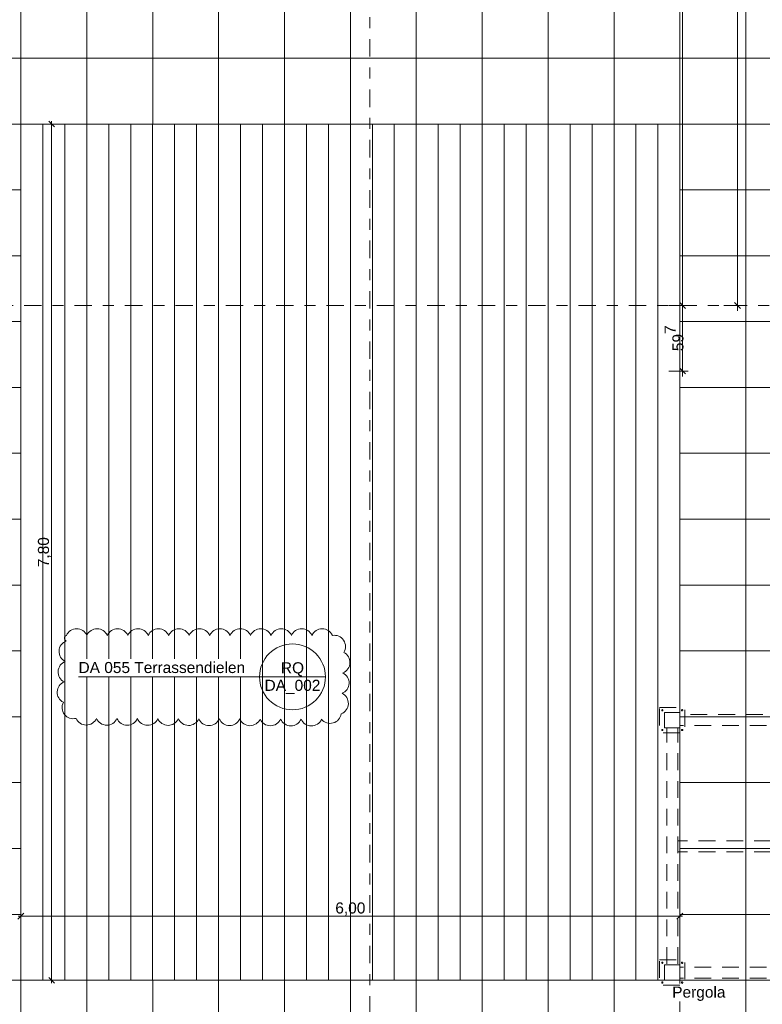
# Model space of a CAD drawing. Header units: metres. Extents: x -180 to 4, y -47 to 4.
# Tile 186 of 256: x -69.61 to -62.85, y -37.56 to -28.59. Entities that reach past the tile are written whole.
import ezdxf

# ---------------------------------------------------------------- set-up
doc = ezdxf.new("R2010")
doc.units = ezdxf.units.M
doc.header["$LTSCALE"] = 0.05
doc.header["$PDMODE"] = 1
doc.header["$PDSIZE"] = -2
doc.linetypes.add('ISO-02 Strichlinie', pattern=[3.81, 3.048, -0.762])
doc.linetypes.add('Linienart-53', pattern=[5.291531, 3.175, -1.058062, 0.352704, -0.705764])
doc.layers.get('0').update_dxf_attribs({"lineweight": 25})
for name, color, linetype, lineweight, true_color in [('30 -35 Decken- 11 Bodendurchbruch', 7, 'Continuous', 15, 0x599559), ('30 -36 Dächer- 3 Dachbeläge', 7, 'Continuous', 15, 0x9999ff), ('30 -36 Dächer- 4 Dachbekleidungen', 7, 'Continuous', 9, 0xccccff), ('70 -72 Beschriftung- 1 Beschriftung allgemein', 7, 'Continuous', 9, 0xff6633), ('70 -72 Beschriftung- 7 Detailverweise', 7, 'Continuous', 9, 0x00dd00), ('70 -76 Bemaßung- 2 Allgemein', 7, 'Continuous', 5, 0x6666cc), ('70 -77 Revision- 2 Wolken', 7, 'Continuous', 18, 0x944cff)]:
    doc.layers.add(name, color=color, linetype=linetype, lineweight=lineweight, true_color=true_color)
for name, color, linetype, lineweight in [('60- 61 allgemeine Ausstattung- 4 Terrassen', 7, 'Continuous', 9), ('70 -71 Achsen- 1 Gebäudeachsen', 7, 'Linienart-53', 18), ('70 -72 Beschriftung- 5 Höhenkoten', 7, 'Continuous', 15), ('Keine', 7, 'Continuous', 9)]:
    doc.layers.add(name, color=color, linetype=linetype, lineweight=lineweight)
doc.styles.add('Arial', font='arial.ttf')
doc.dimstyles.new('k+k 1_50', dxfattribs={"dimtxt": 0.075516, "dimasz": 0.05302, "dimexe": 0.05, "dimexo": 0.15, "dimgap": 0.01, "dimtad": 1, "dimdec": 3, "dimtxsty": 'Arial', "dimblk": 'VW_SLASH', "dimblk1": 'VW_SLASH', "dimblk2": 'VW_SLASH', "dimcen": 0, "dimdle": 0.05, "dimadec": 3, "dimazin": 0, "dimtfac": 0.75, "dimtdec": 3, "dimtix": 1, "dimtmove": 0, "dimatfit": 0, "dimldrblk": 'VW_SLASH-1', "dimfxl": 0.125, "dimfxlon": 1, "dimfrac": 2, "dimtolj": 1, "dimarcsym": 0})
doc.dimstyles.new('k+k_klein', dxfattribs={"dimtxt": 0.075516, "dimasz": 0.05302, "dimexe": 0.05, "dimexo": 0.15, "dimgap": 0.005, "dimtad": 1, "dimdec": 3, "dimtxsty": 'Arial', "dimblk": 'VW_SLASH-2', "dimblk1": 'VW_SLASH-2', "dimblk2": 'VW_SLASH-2', "dimcen": 0, "dimdle": 0.025, "dimadec": 3, "dimazin": 0, "dimtfac": 0.75, "dimtdec": 3, "dimtix": 1, "dimtmove": 0, "dimatfit": 0, "dimldrblk": 'VW_FILLEDARROW', "dimfxl": 0.1, "dimfxlon": 1, "dimfrac": 2, "dimtolj": 1, "dimarcsym": 0})

# ---------------------------------------------------------------- blocks, each defined once
blk = doc.blocks.new('Gruppe-365')
at = {"color": 255, "lineweight": 9}
blk.add_wipeout([(-29.2882, -0.277), (-29.2882, -0.732), (-33.136, -0.732), (-33.136, -11.472), (-29.2882, -11.472), (-29.2882, -25.8641), (-49.636, -25.8641), (-49.636, -30.912), (-29.2882, -30.912), (-29.2882, -31.367), (-50.091, -31.367), (-50.091, -20.117), (-74.501, -20.117), (-74.501, -31.367), (-74.6216, -31.367), (-74.6216, -13.7471), (-51.971, -13.7471), (-51.971, -10.572), (-50.206, -10.572), (-50.206, -8.842), (-51.131, -8.842), (-51.131, -6.592), (-50.206, -6.592), (-50.206, -0.732), (-74.6216, -0.732), (-74.6216, -0.277), (-49.751, -0.277), (-49.751, -11.527), (-33.591, -11.527), (-33.591, -0.277)], dxfattribs=at).dxf.layer = '30 -36 Dächer- 3 Dachbeläge'
blk = doc.blocks.new('Gruppe-769')
at = {"layer": '60- 61 allgemeine Ausstattung- 4 Terrassen', "color": 7, "linetype": 'ISO-02 Strichlinie'}
for p, q in [((-51.7385, -34.924), (-63.7185, -34.924)), ((-63.7185, -35.024), (-63.7185, -37.224)), ((-63.7185, -35.024), (-51.7385, -35.024)), ((-63.6185, -35.024), (-63.6185, -37.224)), ((-62.5185, -36.074), (-63.6185, -36.074)), ((-62.5185, -36.174), (-63.6185, -36.174)), ((-63.7185, -37.224), (-51.7385, -37.224)), ((-63.7185, -37.324), (-51.7385, -37.324))]:
    blk.add_line(p, q, dxfattribs=at)
at = {"color": 255, "linetype": 'Continuous', "lineweight": 9}
for points in [[(-63.7385, -34.904), (-63.5985, -34.904), (-63.5985, -35.044), (-63.7385, -35.044)], [(-63.7385, -37.204), (-63.5985, -37.204), (-63.5985, -37.344), (-63.7385, -37.344)]]:
    blk.add_wipeout(points, dxfattribs=at).dxf.layer = '60- 61 allgemeine Ausstattung- 4 Terrassen'
at = {"layer": '60- 61 allgemeine Ausstattung- 4 Terrassen', "color": 7, "linetype": 'Continuous', "lineweight": 9, "flags": 128}
for points in [[(-63.7385, -34.904), (-63.5985, -34.904), (-63.5985, -35.044), (-63.7385, -35.044)], [(-63.7385, -37.204), (-63.5985, -37.204), (-63.5985, -37.344), (-63.7385, -37.344)]]:
    blk.add_lwpolyline(points, close=True, dxfattribs=at)
blk = doc.blocks.new('Gruppe-1255')
at = {"layer": 'Keine', "color": 7, "linetype": 'ISO-02 Strichlinie', "lineweight": 9, "transparency": 33554687, "flags": 128}
for points in [[(-63.7835, -34.859), (-63.5535, -34.859), (-63.5535, -35.089), (-63.7835, -35.089)], [(-63.7525, -34.884), (-63.7525, -34.8846), (-63.7526, -34.8852), (-63.7528, -34.8858), (-63.753, -34.8863), (-63.7532, -34.8869), (-63.7535, -34.8874), (-63.7539, -34.8878), (-63.7543, -34.8883), (-63.7547, -34.8887), (-63.7552, -34.889), (-63.7557, -34.8893), (-63.7562, -34.8896), (-63.7568, -34.8898), (-63.7573, -34.8899), (-63.7579, -34.89), (-63.7585, -34.89), (-63.7591, -34.89), (-63.7597, -34.8899), (-63.7602, -34.8898), (-63.7608, -34.8896), (-63.7613, -34.8893), (-63.7618, -34.889), (-63.7623, -34.8887), (-63.7627, -34.8883), (-63.7631, -34.8878), (-63.7635, -34.8874), (-63.7638, -34.8869), (-63.764, -34.8863), (-63.7642, -34.8858), (-63.7644, -34.8852), (-63.7645, -34.8846), (-63.7645, -34.884), (-63.7645, -34.8835), (-63.7644, -34.8829), (-63.7642, -34.8823), (-63.764, -34.8817), (-63.7638, -34.8812), (-63.7635, -34.8807), (-63.7631, -34.8802), (-63.7627, -34.8798), (-63.7623, -34.8794), (-63.7618, -34.8791), (-63.7613, -34.8788), (-63.7608, -34.8785), (-63.7602, -34.8783), (-63.7597, -34.8782), (-63.7591, -34.8781), (-63.7585, -34.878), (-63.7579, -34.8781), (-63.7573, -34.8782), (-63.7568, -34.8783), (-63.7562, -34.8785), (-63.7557, -34.8788), (-63.7552, -34.8791), (-63.7547, -34.8794), (-63.7543, -34.8798), (-63.7539, -34.8802), (-63.7535, -34.8807), (-63.7532, -34.8812), (-63.753, -34.8817), (-63.7528, -34.8823), (-63.7526, -34.8829), (-63.7525, -34.8835)], [(-63.5725, -34.884), (-63.5725, -34.8846), (-63.5726, -34.8852), (-63.5728, -34.8858), (-63.573, -34.8863), (-63.5732, -34.8869), (-63.5735, -34.8874), (-63.5739, -34.8878), (-63.5743, -34.8883), (-63.5747, -34.8887), (-63.5752, -34.889), (-63.5757, -34.8893), (-63.5762, -34.8896), (-63.5768, -34.8898), (-63.5773, -34.8899), (-63.5779, -34.89), (-63.5785, -34.89), (-63.5791, -34.89), (-63.5797, -34.8899), (-63.5802, -34.8898), (-63.5808, -34.8896), (-63.5813, -34.8893), (-63.5818, -34.889), (-63.5823, -34.8887), (-63.5827, -34.8883), (-63.5831, -34.8878), (-63.5835, -34.8874), (-63.5838, -34.8869), (-63.584, -34.8863), (-63.5842, -34.8858), (-63.5844, -34.8852), (-63.5845, -34.8846), (-63.5845, -34.884), (-63.5845, -34.8835), (-63.5844, -34.8829), (-63.5842, -34.8823), (-63.584, -34.8817), (-63.5838, -34.8812), (-63.5835, -34.8807), (-63.5831, -34.8802), (-63.5827, -34.8798), (-63.5823, -34.8794), (-63.5818, -34.8791), (-63.5813, -34.8788), (-63.5808, -34.8785), (-63.5802, -34.8783), (-63.5797, -34.8782), (-63.5791, -34.8781), (-63.5785, -34.878), (-63.5779, -34.8781), (-63.5773, -34.8782), (-63.5768, -34.8783), (-63.5762, -34.8785), (-63.5757, -34.8788), (-63.5752, -34.8791), (-63.5747, -34.8794), (-63.5743, -34.8798), (-63.5739, -34.8802), (-63.5735, -34.8807), (-63.5732, -34.8812), (-63.573, -34.8817), (-63.5728, -34.8823), (-63.5726, -34.8829), (-63.5725, -34.8835)], [(-63.7525, -35.064), (-63.7525, -35.0646), (-63.7526, -35.0652), (-63.7528, -35.0658), (-63.753, -35.0663), (-63.7532, -35.0669), (-63.7535, -35.0674), (-63.7539, -35.0678), (-63.7543, -35.0683), (-63.7547, -35.0687), (-63.7552, -35.069), (-63.7557, -35.0693), (-63.7562, -35.0696), (-63.7568, -35.0698), (-63.7573, -35.0699), (-63.7579, -35.07), (-63.7585, -35.07), (-63.7591, -35.07), (-63.7597, -35.0699), (-63.7602, -35.0698), (-63.7608, -35.0696), (-63.7613, -35.0693), (-63.7618, -35.069), (-63.7623, -35.0687), (-63.7627, -35.0683), (-63.7631, -35.0678), (-63.7635, -35.0674), (-63.7638, -35.0669), (-63.764, -35.0663), (-63.7642, -35.0658), (-63.7644, -35.0652), (-63.7645, -35.0646), (-63.7645, -35.064), (-63.7645, -35.0635), (-63.7644, -35.0629), (-63.7642, -35.0623), (-63.764, -35.0617), (-63.7638, -35.0612), (-63.7635, -35.0607), (-63.7631, -35.0602), (-63.7627, -35.0598), (-63.7623, -35.0594), (-63.7618, -35.0591), (-63.7613, -35.0588), (-63.7608, -35.0585), (-63.7602, -35.0583), (-63.7597, -35.0582), (-63.7591, -35.0581), (-63.7585, -35.058), (-63.7579, -35.0581), (-63.7573, -35.0582), (-63.7568, -35.0583), (-63.7562, -35.0585), (-63.7557, -35.0588), (-63.7552, -35.0591), (-63.7547, -35.0594), (-63.7543, -35.0598), (-63.7539, -35.0602), (-63.7535, -35.0607), (-63.7532, -35.0612), (-63.753, -35.0617), (-63.7528, -35.0623), (-63.7526, -35.0629), (-63.7525, -35.0635)], [(-63.5725, -35.064), (-63.5725, -35.0646), (-63.5726, -35.0652), (-63.5728, -35.0658), (-63.573, -35.0663), (-63.5732, -35.0669), (-63.5735, -35.0674), (-63.5739, -35.0678), (-63.5743, -35.0683), (-63.5747, -35.0687), (-63.5752, -35.069), (-63.5757, -35.0693), (-63.5762, -35.0696), (-63.5768, -35.0698), (-63.5773, -35.0699), (-63.5779, -35.07), (-63.5785, -35.07), (-63.5791, -35.07), (-63.5797, -35.0699), (-63.5802, -35.0698), (-63.5808, -35.0696), (-63.5813, -35.0693), (-63.5818, -35.069), (-63.5823, -35.0687), (-63.5827, -35.0683), (-63.5831, -35.0678), (-63.5835, -35.0674), (-63.5838, -35.0669), (-63.584, -35.0663), (-63.5842, -35.0658), (-63.5844, -35.0652), (-63.5845, -35.0646), (-63.5845, -35.064), (-63.5845, -35.0635), (-63.5844, -35.0629), (-63.5842, -35.0623), (-63.584, -35.0617), (-63.5838, -35.0612), (-63.5835, -35.0607), (-63.5831, -35.0602), (-63.5827, -35.0598), (-63.5823, -35.0594), (-63.5818, -35.0591), (-63.5813, -35.0588), (-63.5808, -35.0585), (-63.5802, -35.0583), (-63.5797, -35.0582), (-63.5791, -35.0581), (-63.5785, -35.058), (-63.5779, -35.0581), (-63.5773, -35.0582), (-63.5768, -35.0583), (-63.5762, -35.0585), (-63.5757, -35.0588), (-63.5752, -35.0591), (-63.5747, -35.0594), (-63.5743, -35.0598), (-63.5739, -35.0602), (-63.5735, -35.0607), (-63.5732, -35.0612), (-63.573, -35.0617), (-63.5728, -35.0623), (-63.5726, -35.0629), (-63.5725, -35.0635)]]:
    blk.add_lwpolyline(points, close=True, dxfattribs=at)
blk = doc.blocks.new('Gruppe-1256')
at = {"layer": 'Keine', "color": 7, "linetype": 'ISO-02 Strichlinie', "lineweight": 9, "transparency": 33554687, "flags": 128}
for points in [[(-63.7835, -37.159), (-63.5535, -37.159), (-63.5535, -37.389), (-63.7835, -37.389)], [(-63.7525, -37.184), (-63.7525, -37.1846), (-63.7526, -37.1852), (-63.7528, -37.1858), (-63.753, -37.1863), (-63.7532, -37.1869), (-63.7535, -37.1874), (-63.7539, -37.1878), (-63.7543, -37.1883), (-63.7547, -37.1887), (-63.7552, -37.189), (-63.7557, -37.1893), (-63.7562, -37.1896), (-63.7568, -37.1898), (-63.7573, -37.1899), (-63.7579, -37.19), (-63.7585, -37.19), (-63.7591, -37.19), (-63.7597, -37.1899), (-63.7602, -37.1898), (-63.7608, -37.1896), (-63.7613, -37.1893), (-63.7618, -37.189), (-63.7623, -37.1887), (-63.7627, -37.1883), (-63.7631, -37.1878), (-63.7635, -37.1874), (-63.7638, -37.1869), (-63.764, -37.1863), (-63.7642, -37.1858), (-63.7644, -37.1852), (-63.7645, -37.1846), (-63.7645, -37.184), (-63.7645, -37.1835), (-63.7644, -37.1829), (-63.7642, -37.1823), (-63.764, -37.1817), (-63.7638, -37.1812), (-63.7635, -37.1807), (-63.7631, -37.1802), (-63.7627, -37.1798), (-63.7623, -37.1794), (-63.7618, -37.1791), (-63.7613, -37.1788), (-63.7608, -37.1785), (-63.7602, -37.1783), (-63.7597, -37.1782), (-63.7591, -37.1781), (-63.7585, -37.178), (-63.7579, -37.1781), (-63.7573, -37.1782), (-63.7568, -37.1783), (-63.7562, -37.1785), (-63.7557, -37.1788), (-63.7552, -37.1791), (-63.7547, -37.1794), (-63.7543, -37.1798), (-63.7539, -37.1802), (-63.7535, -37.1807), (-63.7532, -37.1812), (-63.753, -37.1817), (-63.7528, -37.1823), (-63.7526, -37.1829), (-63.7525, -37.1835)], [(-63.5725, -37.184), (-63.5725, -37.1846), (-63.5726, -37.1852), (-63.5728, -37.1858), (-63.573, -37.1863), (-63.5732, -37.1869), (-63.5735, -37.1874), (-63.5739, -37.1878), (-63.5743, -37.1883), (-63.5747, -37.1887), (-63.5752, -37.189), (-63.5757, -37.1893), (-63.5762, -37.1896), (-63.5768, -37.1898), (-63.5773, -37.1899), (-63.5779, -37.19), (-63.5785, -37.19), (-63.5791, -37.19), (-63.5797, -37.1899), (-63.5802, -37.1898), (-63.5808, -37.1896), (-63.5813, -37.1893), (-63.5818, -37.189), (-63.5823, -37.1887), (-63.5827, -37.1883), (-63.5831, -37.1878), (-63.5835, -37.1874), (-63.5838, -37.1869), (-63.584, -37.1863), (-63.5842, -37.1858), (-63.5844, -37.1852), (-63.5845, -37.1846), (-63.5845, -37.184), (-63.5845, -37.1835), (-63.5844, -37.1829), (-63.5842, -37.1823), (-63.584, -37.1817), (-63.5838, -37.1812), (-63.5835, -37.1807), (-63.5831, -37.1802), (-63.5827, -37.1798), (-63.5823, -37.1794), (-63.5818, -37.1791), (-63.5813, -37.1788), (-63.5808, -37.1785), (-63.5802, -37.1783), (-63.5797, -37.1782), (-63.5791, -37.1781), (-63.5785, -37.178), (-63.5779, -37.1781), (-63.5773, -37.1782), (-63.5768, -37.1783), (-63.5762, -37.1785), (-63.5757, -37.1788), (-63.5752, -37.1791), (-63.5747, -37.1794), (-63.5743, -37.1798), (-63.5739, -37.1802), (-63.5735, -37.1807), (-63.5732, -37.1812), (-63.573, -37.1817), (-63.5728, -37.1823), (-63.5726, -37.1829), (-63.5725, -37.1835)], [(-63.7525, -37.364), (-63.7525, -37.3646), (-63.7526, -37.3652), (-63.7528, -37.3658), (-63.753, -37.3663), (-63.7532, -37.3669), (-63.7535, -37.3674), (-63.7539, -37.3678), (-63.7543, -37.3683), (-63.7547, -37.3687), (-63.7552, -37.369), (-63.7557, -37.3693), (-63.7562, -37.3696), (-63.7568, -37.3698), (-63.7573, -37.3699), (-63.7579, -37.37), (-63.7585, -37.37), (-63.7591, -37.37), (-63.7597, -37.3699), (-63.7602, -37.3698), (-63.7608, -37.3696), (-63.7613, -37.3693), (-63.7618, -37.369), (-63.7623, -37.3687), (-63.7627, -37.3683), (-63.7631, -37.3678), (-63.7635, -37.3674), (-63.7638, -37.3669), (-63.764, -37.3663), (-63.7642, -37.3658), (-63.7644, -37.3652), (-63.7645, -37.3646), (-63.7645, -37.364), (-63.7645, -37.3635), (-63.7644, -37.3629), (-63.7642, -37.3623), (-63.764, -37.3617), (-63.7638, -37.3612), (-63.7635, -37.3607), (-63.7631, -37.3602), (-63.7627, -37.3598), (-63.7623, -37.3594), (-63.7618, -37.3591), (-63.7613, -37.3588), (-63.7608, -37.3585), (-63.7602, -37.3583), (-63.7597, -37.3582), (-63.7591, -37.3581), (-63.7585, -37.358), (-63.7579, -37.3581), (-63.7573, -37.3582), (-63.7568, -37.3583), (-63.7562, -37.3585), (-63.7557, -37.3588), (-63.7552, -37.3591), (-63.7547, -37.3594), (-63.7543, -37.3598), (-63.7539, -37.3602), (-63.7535, -37.3607), (-63.7532, -37.3612), (-63.753, -37.3617), (-63.7528, -37.3623), (-63.7526, -37.3629), (-63.7525, -37.3635)], [(-63.5725, -37.364), (-63.5725, -37.3646), (-63.5726, -37.3652), (-63.5728, -37.3658), (-63.573, -37.3663), (-63.5732, -37.3669), (-63.5735, -37.3674), (-63.5739, -37.3678), (-63.5743, -37.3683), (-63.5747, -37.3687), (-63.5752, -37.369), (-63.5757, -37.3693), (-63.5762, -37.3696), (-63.5768, -37.3698), (-63.5773, -37.3699), (-63.5779, -37.37), (-63.5785, -37.37), (-63.5791, -37.37), (-63.5797, -37.3699), (-63.5802, -37.3698), (-63.5808, -37.3696), (-63.5813, -37.3693), (-63.5818, -37.369), (-63.5823, -37.3687), (-63.5827, -37.3683), (-63.5831, -37.3678), (-63.5835, -37.3674), (-63.5838, -37.3669), (-63.584, -37.3663), (-63.5842, -37.3658), (-63.5844, -37.3652), (-63.5845, -37.3646), (-63.5845, -37.364), (-63.5845, -37.3635), (-63.5844, -37.3629), (-63.5842, -37.3623), (-63.584, -37.3617), (-63.5838, -37.3612), (-63.5835, -37.3607), (-63.5831, -37.3602), (-63.5827, -37.3598), (-63.5823, -37.3594), (-63.5818, -37.3591), (-63.5813, -37.3588), (-63.5808, -37.3585), (-63.5802, -37.3583), (-63.5797, -37.3582), (-63.5791, -37.3581), (-63.5785, -37.358), (-63.5779, -37.3581), (-63.5773, -37.3582), (-63.5768, -37.3583), (-63.5762, -37.3585), (-63.5757, -37.3588), (-63.5752, -37.3591), (-63.5747, -37.3594), (-63.5743, -37.3598), (-63.5739, -37.3602), (-63.5735, -37.3607), (-63.5732, -37.3612), (-63.573, -37.3617), (-63.5728, -37.3623), (-63.5726, -37.3629), (-63.5725, -37.3635)]]:
    blk.add_lwpolyline(points, close=True, dxfattribs=at)
blk = doc.blocks.new('Änderungswolke-9')
at = {"layer": '70 -77 Revision- 2 Wolken', "transparency": 33554687, "flags": 128}
blk.add_lwpolyline([(-1.25, 0.3775, -0.298217), (-1.1569, 0.4385, -0.298217), (-1.0638, 0.3775, -0.298217), (-0.9706, 0.4385, -0.298217), (-0.8775, 0.3775, -0.298217), (-0.7844, 0.4385, -0.298217), (-0.6913, 0.3775, -0.298217), (-0.5982, 0.4385, -0.298217), (-0.5051, 0.3775, -0.298217), (-0.4119, 0.4385, -0.298217), (-0.3188, 0.3775, -0.298217), (-0.2257, 0.4385, -0.298217), (-0.1326, 0.3775, -0.298217), (-0.0395, 0.4385, -0.298217), (0.0537, 0.3775, -0.298217), (0.1468, 0.4385, -0.298217), (0.2399, 0.3775, -0.298217), (0.333, 0.4385, -0.298217), (0.4261, 0.3775, -0.298217), (0.5192, 0.4385, -0.298217), (0.6124, 0.3775, -0.298217), (0.7055, 0.4385, -0.298217), (0.7986, 0.3775, -0.298217), (0.8917, 0.4385, -0.298217), (0.9848, 0.3775, -0.298217), (1.0779, 0.4385, -0.298217), (1.1711, 0.3775, -0.298217), (1.2733, 0.3336, -0.298217), (1.2739, 0.2223, -0.298217), (1.3311, 0.1268, -0.298217), (1.2665, 0.0362, -0.298217), (1.3237, -0.0593, -0.298217), (1.2591, -0.1499, -0.298217), (1.3163, -0.2454, -0.298217), (1.2517, -0.336, -0.298217), (1.1784, -0.4198, -0.298217), (1.0723, -0.3861, -0.298217), (0.9789, -0.4467, -0.298217), (0.886, -0.3854, -0.298217), (0.7927, -0.446, -0.298217), (0.6998, -0.3847, -0.298217), (0.6065, -0.4453, -0.298217), (0.5136, -0.384, -0.298217), (0.4202, -0.4446, -0.298217), (0.3273, -0.3833, -0.298217), (0.234, -0.4439, -0.298217), (0.1411, -0.3826, -0.298217), (0.0478, -0.4432, -0.298217), (-0.0451, -0.3819, -0.298217), (-0.1385, -0.4426, -0.298217), (-0.2314, -0.3813, -0.298217), (-0.3247, -0.4419, -0.298217), (-0.4176, -0.3806, -0.298217), (-0.5109, -0.4412, -0.298217), (-0.6038, -0.3799, -0.298217), (-0.6972, -0.4405, -0.298217), (-0.7901, -0.3792, -0.298217), (-0.8834, -0.4398, -0.298217), (-0.9763, -0.3785, -0.298217), (-1.0696, -0.4391, -0.298217), (-1.1625, -0.3778, -0.298217), (-1.268, -0.3423, -0.298217), (-1.2777, -0.2315, -0.298217), (-1.3344, -0.1357, -0.298217), (-1.2692, -0.0454, -0.298217), (-1.3259, 0.0504, -0.298217), (-1.2608, 0.1406, -0.298217), (-1.3174, 0.2364, -0.298217), (-1.2523, 0.3267, -0.298217), (-1.2678, 0.3528, -0.298217), (-1.25, 0.3775)], format="xyb", close=True, dxfattribs=at)
blk = doc.blocks.new('Gruppe-1384')
at = {"layer": '60- 61 allgemeine Ausstattung- 4 Terrassen', "linetype": 'Continuous', "lineweight": 9, "transparency": 33554534}
h = blk.add_hatch(dxfattribs=at)
h.set_pattern_fill('Platte 60_60 SRF-2', style=0, pattern_type=2)
h.set_pattern_definition([(90, (-69.5985, -37.34404), (-0.6, 7e-17), []), (0, (-69.5985, -37.34404), (0, 0.6), [])])
h.paths.add_polyline_path([(-71.62099996, -31.58904198), (-73.54099996, -31.58904198), (-73.54099996, -27.91704198), (-74.07399996, -27.91704198), (-74.07399996, -31.79405198), (-74.92599996, -31.79405198), (-74.92599996, -37.35704198), (-75.37999996, -37.35704198), (-75.37999996, -39.23704198), (-74.92599996, -39.23704198), (-74.92599996, -39.70204198), (-49.66599996, -39.70204198), (-49.66599996, -31.79405198), (-50.5179853, -31.79405198), (-50.5179853, -27.95704198), (-69.22599996, -27.95704198), (-69.22599996, -27.69210308), (-71.62099996, -27.69454198)])
h.paths.add_polyline_path([(-69.59849996, -37.34404198), (-69.59849996, -29.54404198), (-63.59849996, -29.54404198), (-63.59849996, -37.34404198)])
at = {"layer": '60- 61 allgemeine Ausstattung- 4 Terrassen', "linetype": 'Continuous', "lineweight": 9, "transparency": 33554495}
h = blk.add_hatch(dxfattribs=at)
h.set_pattern_fill('Dämmstoff v 2mm SRF-2', style=0, pattern_type=2)
h.set_pattern_definition([(90, (-69.5985, -28.94404), (0.2, 0), [])])
h.paths.add_polyline_path([(-69.59849996, -29.54404198), (-63.59849996, -29.54404198), (-63.59849996, -37.34404198), (-69.59849996, -37.34404198)])
at = {"layer": '60- 61 allgemeine Ausstattung- 4 Terrassen', "color": 252, "linetype": 'Continuous', "lineweight": 9, "true_color": 0x888888, "transparency": 33554687, "flags": 128}
blk.add_lwpolyline([(-69.59849996, -29.54404198), (-63.59849996, -29.54404198), (-63.59849996, -37.34404198), (-69.59849996, -37.34404198)], close=True, dxfattribs=at)
at = {"layer": '60- 61 allgemeine Ausstattung- 4 Terrassen', "color": 7}
blk.add_blockref('Gruppe-769', (0, 0), dxfattribs=at)
at = {"color": 255, "linetype": 'Continuous'}
blk.add_wipeout([(-63.66849996, -37.53631976), (-63.17929916, -37.53631976), (-63.17929916, -37.37404198), (-63.66849996, -37.37404198)], dxfattribs=at).dxf.layer = '60- 61 allgemeine Ausstattung- 4 Terrassen'
at = {"layer": '60- 61 allgemeine Ausstattung- 4 Terrassen', "insert": (-63.66849996, -37.40105888), "char_height": 0.100688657, "attachment_point": 1, "line_spacing_factor": 0.970891, "style": 'Arial'}
blk.add_mtext('Pergola', dxfattribs=at)
at = {"color": 255}
blk.add_wipeout([(-74.92599996, -39.70204198), (-49.66599996, -39.70204198), (-49.66599996, -31.61704198), (-49.70599996, -31.61704198), (-49.70599996, -39.66204198), (-74.88599996, -39.66204198), (-74.88599909, -39.19704198), (-75.38036142, -39.19704198), (-75.38036142, -39.23704198), (-74.92599996, -39.23704198)], dxfattribs=at).dxf.layer = '30 -36 Dächer- 4 Dachbekleidungen'
blk.add_wipeout([(-75.07599996, -39.85204198), (-49.51599996, -39.85204198), (-49.51599996, -31.61704198), (-49.60599996, -31.61704198), (-49.60599996, -39.76204198), (-74.98599996, -39.76204198), (-74.98599996, -39.29704198), (-75.06099996, -39.29704198), (-75.06099996, -39.29704198), (-75.3803623, -39.29704198), (-75.3803623, -39.38704198), (-75.07599996, -39.38704198)], dxfattribs=at).dxf.layer = '30 -36 Dächer- 4 Dachbekleidungen'
at = {"layer": '70 -72 Beschriftung- 7 Detailverweise'}
blk.add_line((-66.82545486, -34.58), (-67.42545486, -34.58), dxfattribs=at)
at = {"layer": '70 -72 Beschriftung- 7 Detailverweise', "flags": 128}
blk.add_lwpolyline([(-66.82545486, -34.58), (-66.82689945, -34.60940514), (-66.83121928, -34.6385271), (-66.83837276, -34.6670854), (-66.848291, -34.69480503), (-66.86087848, -34.72141902), (-66.87601398, -34.74667107), (-66.89355173, -34.77031799), (-66.91332283, -34.79213203), (-66.93513688, -34.81190314), (-66.95878379, -34.82944088), (-66.98403584, -34.84457638), (-67.01064983, -34.85716386), (-67.03836946, -34.8670821), (-67.06692777, -34.87423558), (-67.09604972, -34.87855542), (-67.12545486, -34.88), (-67.15486001, -34.87855542), (-67.18398196, -34.87423558), (-67.21254027, -34.8670821), (-67.24025989, -34.85716386), (-67.26687388, -34.84457638), (-67.29212593, -34.82944088), (-67.31577285, -34.81190314), (-67.3375869, -34.79213203), (-67.357358, -34.77031799), (-67.37489575, -34.74667107), (-67.39003124, -34.72141902), (-67.40261872, -34.69480503), (-67.41253696, -34.6670854), (-67.41969045, -34.6385271), (-67.42401028, -34.60940514), (-67.42545486, -34.58), (-67.42401028, -34.55059486), (-67.41969045, -34.5214729), (-67.41253696, -34.4929146), (-67.40261872, -34.46519497), (-67.39003124, -34.43858098), (-67.37489575, -34.41332893), (-67.357358, -34.38968201), (-67.3375869, -34.36786797), (-67.31577285, -34.34809686), (-67.29212593, -34.33055912), (-67.26687388, -34.31542362), (-67.24025989, -34.30283614), (-67.21254027, -34.2929179), (-67.18398196, -34.28576442), (-67.15486001, -34.28144458), (-67.12545486, -34.28), (-67.09604972, -34.28144458), (-67.06692777, -34.28576442), (-67.03836946, -34.2929179), (-67.01064983, -34.30283614), (-66.98403584, -34.31542362), (-66.95878379, -34.33055912), (-66.93513688, -34.34809686), (-66.91332283, -34.36786797), (-66.89355173, -34.38968201), (-66.87601398, -34.41332893), (-66.86087848, -34.43858098), (-66.848291, -34.46519497), (-66.83837276, -34.4929146), (-66.83121928, -34.5214729), (-66.82689945, -34.55059486)], close=True, dxfattribs=at)
at = {"layer": '70 -72 Beschriftung- 7 Detailverweise'}
blk.add_point((-67.12545486, -34.58), dxfattribs=at)
at = {"layer": '70 -72 Beschriftung- 1 Beschriftung allgemein', "color": 7}
for name in ['Gruppe-1255', 'Gruppe-1256']:
    blk.add_blockref(name, (0, 0), dxfattribs=at)
at = {"layer": '70 -72 Beschriftung- 7 Detailverweise', "char_height": 0.100688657, "line_spacing_factor": 0.96878, "style": 'Arial'}
for s, insert, attachment_point in [('RQ', (-67.12545486, -34.57541389), 8), ('DA_002', (-67.12545486, -34.60666412), 2)]:
    blk.add_mtext(s, dxfattribs=dict(at, insert=insert, attachment_point=attachment_point))
at = {"color": 255, "linetype": 'Continuous'}
blk.add_wipeout([(-69.07317129, -34.58), (-67.54865039, -34.58), (-67.54865039, -34.41772222), (-69.07317129, -34.41772222)], dxfattribs=at).dxf.layer = '70 -72 Beschriftung- 5 Höhenkoten'
at = {"layer": '70 -72 Beschriftung- 7 Detailverweise', "transparency": 33554687}
for q in [(-69.07317129, -34.58), (-67.12545486, -34.58)]:
    blk.add_line((-67.76045486, -34.58), q, dxfattribs=at)
at = {"layer": '70 -77 Revision- 2 Wolken'}
blk.add_blockref('Änderungswolke-9', (-67.93317129, -34.58), dxfattribs=at)
at = {"layer": '70 -72 Beschriftung- 5 Höhenkoten', "insert": (-69.07317129, -34.44438634), "char_height": 0.1006886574, "attachment_point": 1, "line_spacing_factor": 0.96878, "style": 'Arial'}
blk.add_mtext('DA 055 Terrassendielen', dxfattribs=at)
blk = doc.blocks.new('_Dach_2D (2D)')
at = {"layer": '30 -35 Decken- 11 Bodendurchbruch', "color": 7}
blk.add_blockref('Gruppe-365', (0, 0), dxfattribs=at)
at = {"layer": '60- 61 allgemeine Ausstattung- 4 Terrassen', "color": 7}
blk.add_blockref('Gruppe-1384', (0, 0), dxfattribs=at)
blk = doc.blocks.new('VW_SLASH')
at = {"color": 0, "linetype": 'ByBlock', "lineweight": -2, "transparency": 16777216}
blk.add_line((0.94, 0), (-1, 0), dxfattribs=at)
at = {"color": 0, "lineweight": 20, "transparency": 16777216, "flags": 128}
blk.add_lwpolyline([(0.5, 0.5), (-0.5, -0.5)], dxfattribs=at)
blk = doc.blocks.new('*D2319')
at = {"layer": '70 -76 Bemaßung- 2 Allgemein', "color": 0, "lineweight": -2}
for p, q in [((-63.199, -22.947), (-63.024, -22.947)), ((-63.074, -31.144), (-63.074, -23.0001)), ((-63.199, -31.197), (-63.024, -31.197))]:
    blk.add_line(p, q, dxfattribs=at)
at = {"layer": 'Defpoints', "color": 0}
for p in [(-66.421, -22.947), (-63.074, -22.947), (-66.421, -31.197)]:
    blk.add_point(p, dxfattribs=at)
at = {"layer": '70 -76 Bemaßung- 2 Allgemein', "color": 0, "lineweight": -2, "xscale": 0.05302001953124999, "yscale": 0.05302001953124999, "zscale": 0.05302001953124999}
for p, rotation in [((-63.074, -22.947), 89.99999999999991), ((-63.074, -31.197), 269.9999999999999)]:
    blk.add_blockref('VW_SLASH', p, dxfattribs=dict(at, rotation=rotation))
at = {"layer": '70 -76 Bemaßung- 2 Allgemein', "color": 0, "insert": (-63.1445, -27.072), "char_height": 0.10069, "attachment_point": 5, "rotation": 90, "style": 'Arial'}
blk.add_mtext('\\A1;8,25', dxfattribs=at)
blk = doc.blocks.new('VW_SLASH-1')
at = {"color": 0, "linetype": 'ByBlock', "lineweight": -2, "transparency": 16777216}
blk.add_line((0.94, 0), (-1, 0), dxfattribs=at)
at = {"color": 0, "lineweight": 5, "transparency": 16777216, "flags": 128}
blk.add_lwpolyline([(0.5, 0.5), (-0.5, -0.5)], dxfattribs=at)
blk = doc.blocks.new('*D2322')
at = {"layer": '70 -76 Bemaßung- 2 Allgemein', "color": 0, "lineweight": -2}
for p, q in [((-63.699, -20.544), (-63.524, -20.544)), ((-63.574, -31.144), (-63.574, -20.5971)), ((-63.699, -31.197), (-63.524, -31.197))]:
    blk.add_line(p, q, dxfattribs=at)
at = {"layer": 'Defpoints', "color": 0}
for p in [(-65.5501, -20.544), (-63.574, -20.544), (-66.921, -31.197)]:
    blk.add_point(p, dxfattribs=at)
at = {"layer": '70 -76 Bemaßung- 2 Allgemein', "color": 0, "lineweight": -2, "xscale": 0.05302001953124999, "yscale": 0.05302001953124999, "zscale": 0.05302001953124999}
for p, rotation in [((-63.574, -20.544), 90), ((-63.574, -31.197), 270)]:
    blk.add_blockref('VW_SLASH', p, dxfattribs=dict(at, rotation=rotation))
at = {"layer": '70 -76 Bemaßung- 2 Allgemein', "color": 0, "insert": (-63.6621, -25.8705), "char_height": 0.100689, "attachment_point": 5, "rotation": 90, "style": 'Arial'}
blk.add_mtext('\\A1;10,65\\S3^ ;', dxfattribs=at)
blk = doc.blocks.new('*D2323')
at = {"layer": '70 -76 Bemaßung- 2 Allgemein', "color": 0, "lineweight": -2}
for p, q in [((-63.699, -31.197), (-63.524, -31.197)), ((-63.574, -31.741), (-63.574, -31.2501)), ((-63.699, -31.794), (-63.524, -31.794))]:
    blk.add_line(p, q, dxfattribs=at)
at = {"layer": 'Defpoints', "color": 0}
for p in [(-66.921, -31.197), (-63.574, -31.197), (-66.471, -31.794)]:
    blk.add_point(p, dxfattribs=at)
at = {"layer": '70 -76 Bemaßung- 2 Allgemein', "color": 0, "lineweight": -2, "xscale": 0.05302001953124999, "yscale": 0.05302001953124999, "zscale": 0.05302001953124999}
for p, rotation in [((-63.574, -31.197), 90), ((-63.574, -31.794), 270)]:
    blk.add_blockref('VW_SLASH', p, dxfattribs=dict(at, rotation=rotation))
at = {"layer": '70 -76 Bemaßung- 2 Allgemein', "color": 0, "insert": (-63.6513, -31.4955), "char_height": 0.100689, "attachment_point": 5, "rotation": 90, "style": 'Arial'}
blk.add_mtext('\\A1;59\\S7^ ;', dxfattribs=at)
blk = doc.blocks.new('VW_SLASH-2')
at = {"color": 0, "linetype": 'ByBlock', "lineweight": -2, "transparency": 16777216}
blk.add_line((0.47, 0), (-1, 0), dxfattribs=at)
at = {"color": 0, "lineweight": 5, "transparency": 16777216, "flags": 128}
blk.add_lwpolyline([(0.5, 0.5), (-0.5, -0.5)], dxfattribs=at)
blk = doc.blocks.new('*D2823')
at = {"layer": '70 -76 Bemaßung- 2 Allgemein', "color": 0, "lineweight": -2}
for p, q in [((-69.2176, -29.544), (-69.3676, -29.544)), ((-69.3176, -37.291), (-69.3176, -29.5971)), ((-69.2176, -37.344), (-69.3676, -37.344))]:
    blk.add_line(p, q, dxfattribs=at)
at = {"layer": 'Defpoints', "color": 0}
for p in [(-69.3176, -29.544), (-68.8976, -29.544), (-68.8976, -37.344)]:
    blk.add_point(p, dxfattribs=at)
at = {"layer": '70 -76 Bemaßung- 2 Allgemein', "color": 0, "lineweight": -2, "xscale": 0.05302001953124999, "yscale": 0.05302001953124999, "zscale": 0.05302001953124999}
for p, rotation in [((-69.3176, -29.544), 90), ((-69.3176, -37.344), 270)]:
    blk.add_blockref('VW_SLASH-2', p, dxfattribs=dict(at, rotation=rotation))
at = {"layer": '70 -76 Bemaßung- 2 Allgemein', "color": 0, "insert": (-69.383, -33.444), "char_height": 0.10069, "attachment_point": 5, "rotation": 90, "style": 'Arial'}
blk.add_mtext('\\A1;7,80', dxfattribs=at)
blk = doc.blocks.new('VW_FILLEDARROW')
at = {"linetype": 'Continuous', "lineweight": 0, "transparency": 16777216}
blk.add_hatch(color=0, dxfattribs=at).paths.add_polyline_path([(-2.83, 0.76), (0, 0), (-2.83, -0.76)])
at = {"color": 0, "lineweight": 5, "transparency": 16777216, "flags": 128}
blk.add_lwpolyline([(-2.83, 0.76), (0, 0), (-2.83, -0.76)], close=True, dxfattribs=at)
blk = doc.blocks.new('*D2824')
at = {"layer": '70 -76 Bemaßung- 2 Allgemein', "color": 0, "lineweight": -2}
for p, q in [((-69.5985, -36.66), (-69.5985, -36.81)), ((-63.5985, -36.66), (-63.5985, -36.81)), ((-63.6515, -36.76), (-69.5455, -36.76))]:
    blk.add_line(p, q, dxfattribs=at)
at = {"layer": 'Defpoints', "color": 0}
for p in [(-69.5985, -29.427), (-63.5985, -29.427), (-69.5985, -36.76)]:
    blk.add_point(p, dxfattribs=at)
at = {"layer": '70 -76 Bemaßung- 2 Allgemein', "color": 0, "lineweight": -2, "xscale": 0.05302001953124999, "yscale": 0.05302001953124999, "zscale": 0.05302001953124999, "rotation": 180}
blk.add_blockref('VW_SLASH-2', (-69.5985, -36.76), dxfattribs=at)
at = {"layer": '70 -76 Bemaßung- 2 Allgemein', "color": 0, "lineweight": -2, "xscale": 0.05302001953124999, "yscale": 0.05302001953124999, "zscale": 0.05302001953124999}
blk.add_blockref('VW_SLASH-2', (-63.5985, -36.76), dxfattribs=at)
at = {"layer": '70 -76 Bemaßung- 2 Allgemein', "color": 0, "insert": (-66.5985, -36.6945), "char_height": 0.10069, "attachment_point": 5, "style": 'Arial'}
blk.add_mtext('\\A1;6,00', dxfattribs=at)
blk = doc.blocks.new('_Achsen (3D)')
at = {"layer": '70 -71 Achsen- 1 Gebäudeachsen', "transparency": 33554687}
for p, q in [((-66.421, 3.8), (-66.421, -46.172)), ((-179.668, -31.197), (3.826, -31.197))]:
    blk.add_line(p, q, dxfattribs=at)
blk = doc.blocks.new('Gruppe-1924')
at = {"layer": '70 -76 Bemaßung- 2 Allgemein'}
dim = blk.add_aligned_dim(p1=(-66.42099996, -31.19704198), p2=(-66.42099996, -22.94704198), distance=-3.347, text='8,25', dimstyle='k+k 1_50', override={"dimtxt": 0.100689, "dimgap": 0.01, "dimdec": 8, "dimpost": '<>', "dimtxsty": 'Arial', "dimtmove": 2}, dxfattribs=at)
dim.commit()
dim.dimension.update_dxf_attribs({"geometry": '*D2319', "text_midpoint": (-63.1444635, -27.07204198)})
blk = doc.blocks.new('Gruppe-1925')
at = {"layer": '70 -76 Bemaßung- 2 Allgemein'}
for base, p1, p2, text, picture, middle in [((-63.57399996, -20.54404198), (-66.92099996, -31.19704198), (-65.55006052, -20.54404198), '10,65\\S3^ ;', '*D2322', (-63.6621008, -25.87054198)), ((-63.57399996, -31.19704198), (-66.47099996, -31.79404198), (-66.92099996, -31.19704198), '59\\S7^ ;', '*D2323', (-63.65132711, -31.49554198))]:
    dim = blk.add_linear_dim(base=base, p1=p1, p2=p2, angle=270, text=text, dimstyle='k+k 1_50', override={"dimtxt": 0.100689, "dimgap": 0.01, "dimdec": 8, "dimpost": '<>', "dimtxsty": 'Arial', "dimtmove": 2}, dxfattribs=at)
    dim.commit()
    dim.dimension.update_dxf_attribs({"geometry": picture, "text_midpoint": middle})
blk = doc.blocks.new('_Dach_2D Bemaßung_ Beschriftung (2D)')
at = {"layer": '70 -76 Bemaßung- 2 Allgemein'}
for name in ['Gruppe-1925', 'Gruppe-1924']:
    blk.add_blockref(name, (0, 0), dxfattribs=at)
dim = blk.add_linear_dim(base=(-69.59849996, -36.76), p1=(-63.59849996, -29.42704198), p2=(-69.59849996, -29.42704198), text='6,00', dimstyle='k+k_klein', override={"dimtxt": 0.100689, "dimgap": 0.005, "dimdec": 8, "dimpost": '<>', "dimtxsty": 'Arial', "dimtmove": 2}, dxfattribs=at)
dim.commit()
dim.dimension.update_dxf_attribs({"geometry": '*D2824', "text_midpoint": (-66.59849996, -36.69453646)})
dim = blk.add_linear_dim(base=(-69.31758483, -29.54404198), p1=(-68.89758483, -37.34404198), p2=(-68.89758483, -29.54404198), angle=270, text='7,80', dimstyle='k+k_klein', override={"dimtxt": 0.100689, "dimgap": 0.005, "dimdec": 8, "dimpost": '<>', "dimtxsty": 'Arial', "dimtmove": 2}, dxfattribs=at)
dim.commit()
dim.dimension.update_dxf_attribs({"geometry": '*D2823', "text_midpoint": (-69.38304837, -33.44404198)})

msp = doc.modelspace()

# ---------------------------------------------------------------- block references
at = {"layer": 'Keine', "color": 1}
msp.add_blockref('_Dach_2D (2D)', (0, 0), dxfattribs=at)

# ---------------------------------------------------------------- next in the draw order: block references
msp.add_blockref('_Dach_2D Bemaßung_ Beschriftung (2D)', (0, 0), dxfattribs=at)

# ---------------------------------------------------------------- next in the draw order: block references
msp.add_blockref('_Achsen (3D)', (0, 0), dxfattribs=at)

doc.saveas('drawing.dxf')
